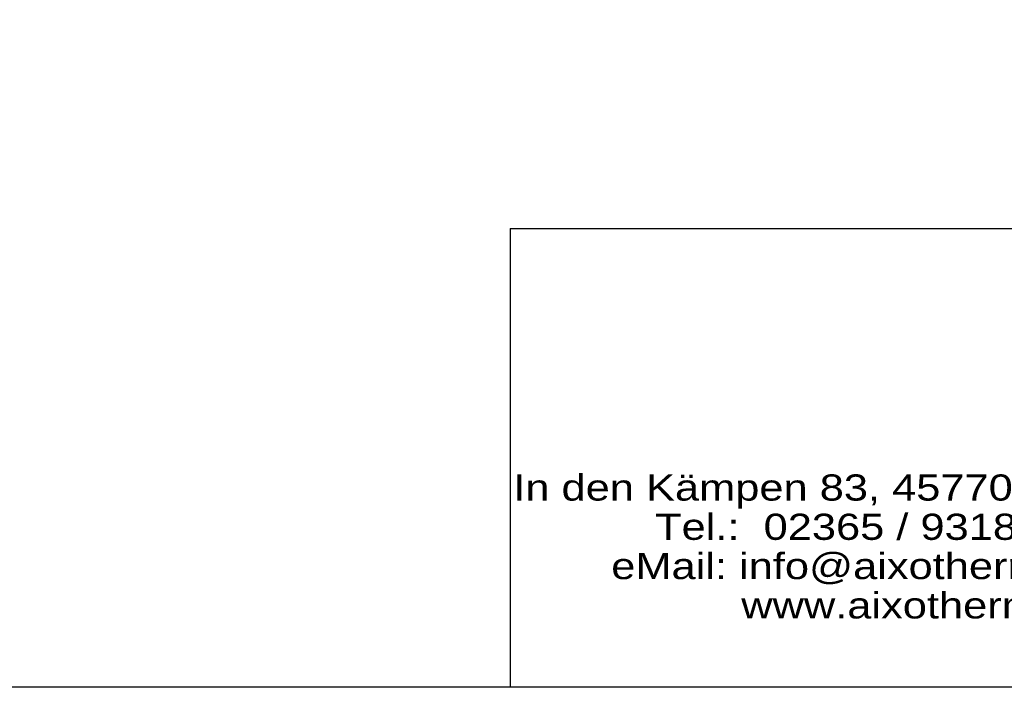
# Model space of a CAD drawing. Extents: x 9 to 437, y 6 to 307.
# Tile 1 of 13: x 118 to 231, y 6 to 83. Entities that reach past the tile are written whole.
import ezdxf
from ezdxf.enums import TextEntityAlignment as Align

# ---------------------------------------------------------------- set-up
doc = ezdxf.new("R2010")
doc.units = 0
doc.layers.add('RAHMEN', color=7, linetype='Continuous')
doc.styles.add('ARIAL', font='arial.ttf')

msp = doc.modelspace()

# ---------------------------------------------------------------- linework, layer by layer
at = {"layer": 'RAHMEN', "color": 0, "linetype": 'ByBlock'}
for q in [(436.35, 58.87), (174.32, 6.4)]:
    msp.add_line((174.32, 58.87), q, dxfattribs=at)
msp.add_lwpolyline([(8.95, 306.91), (436.35, 306.91), (436.35, 6.4), (8.95, 6.4)], close=True, dxfattribs=at)

# ---------------------------------------------------------------- texts
at = {"layer": 'RAHMEN', "color": 0, "style": 'ARIAL', "width": 1.186373}
for s, p in [('In den Kämpen 83, 45770 Marl', (208.75, 29.25)), ('Tel.:  02365 / 9318-148', (216.55, 24.76)), ('eMail: info@aixotherm.de', (214.05, 20.27)), ('www.aixotherm.de', (221.15, 15.77))]:
    msp.add_text(s, height=2.9946, dxfattribs=at).set_placement(p, align=Align.MIDDLE_CENTER)

doc.saveas('drawing.dxf')
